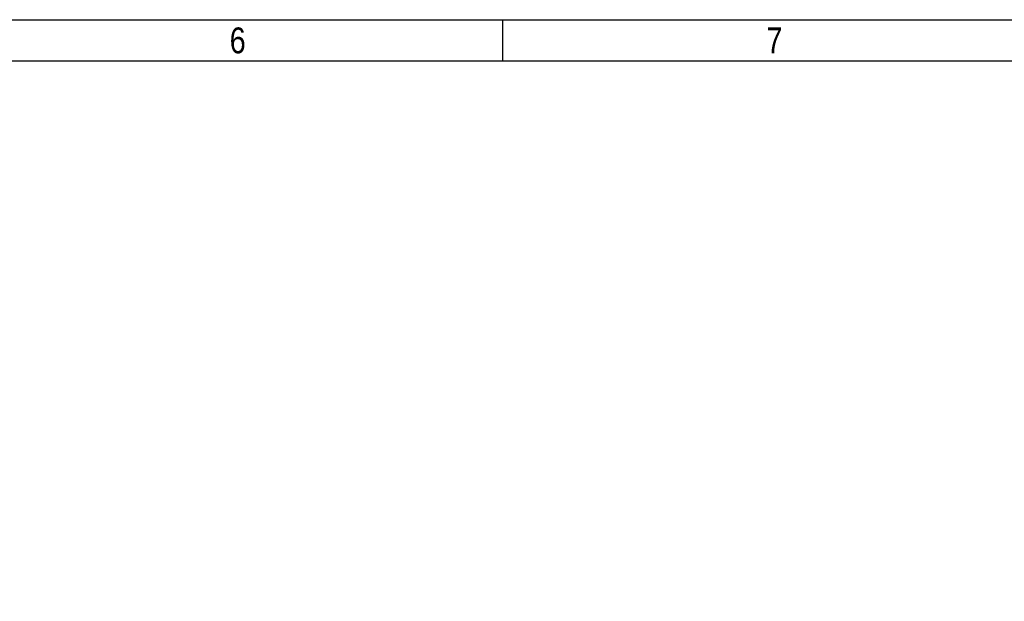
# Model space of a CAD drawing. Header units: millimetres. Extents: x 10 to 580, y 10 to 410.
# Tile 22 of 24: x 279 to 374, y 354 to 410. Entities that reach past the tile are written whole.
import ezdxf

# ---------------------------------------------------------------- set-up
doc = ezdxf.new("R2010")
doc.units = ezdxf.units.MM
doc.layers.add('10', color=7, linetype='Continuous')
doc.styles.add('SEACAD_Arial', font='arial.ttf')

msp = doc.modelspace()

# ---------------------------------------------------------------- linework, layer by layer
at = {"layer": '10', "color": 7, "linetype": 'Continuous'}
for p, q in [((325.4545, 406), (325.4545, 410)), ((580, 406), (14, 406))]:
    msp.add_line(p, q, dxfattribs=at)
msp.add_lwpolyline([(10, 10), (10, 410), (580, 410), (580, 10), (10, 10)], dxfattribs=at)

# ---------------------------------------------------------------- texts
at = {"layer": '10', "char_height": 2.5, "width": 1.521749, "attachment_point": 1, "style": 'SEACAD_Arial'}
for s, insert in [('{\\farial rounded mt|b0||i0||c0|p34;\\C7;\\H2.50000002;\\W0.8;6}', (299.045, 409.25)), ('{\\farial rounded mt|b0||i0||c0|p34;\\C7;\\H2.50000002;\\W0.8;7}', (350.954, 409.25))]:
    msp.add_mtext(s, dxfattribs=dict(at, insert=insert))

doc.saveas('drawing.dxf')
